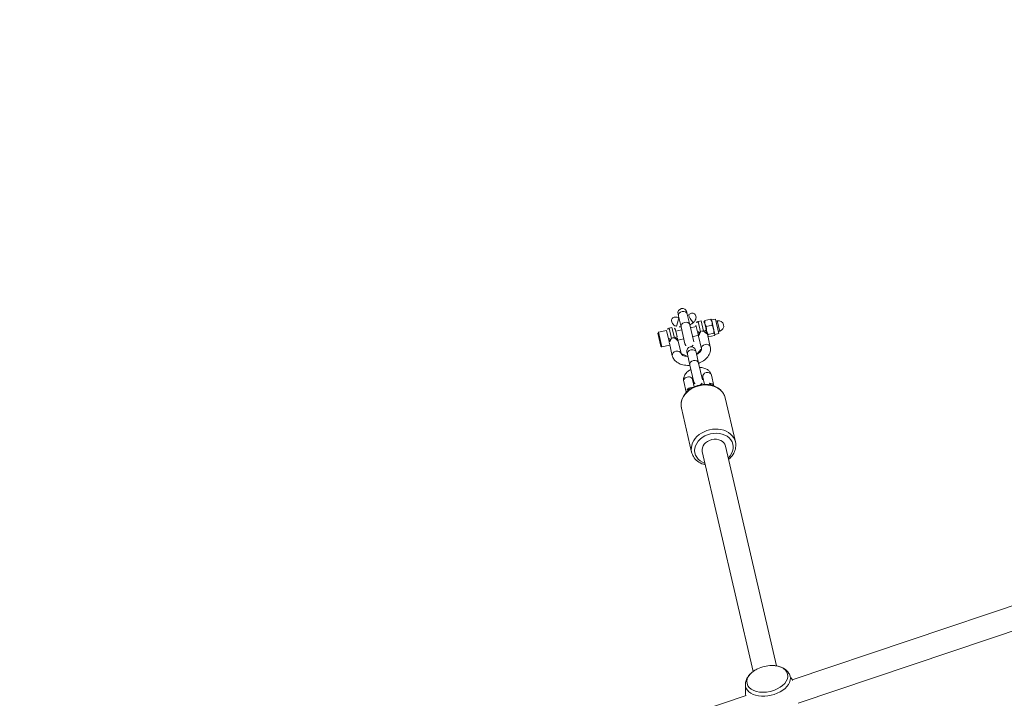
# Model space of a CAD drawing. Extents: x 5477758 to 5478338, y 5918296 to 5918502.
# Tile 120 of 138: x 5477951.034 to 5477951.689, y 5918463.923 to 5918464.375. Entities that reach past the tile are written whole.
import ezdxf

# ---------------------------------------------------------------- set-up
doc = ezdxf.new("R2010")
doc.units = 0
doc.layers.get('0').update_dxf_attribs({"linetype": 'CONTINUOUS', "lineweight": 13})
doc.layers.add('0_PROJEKTOWANE ZABAWKI', color=7, linetype='CONTINUOUS', lineweight=0)
doc.layers.add('0_WSPÓŁRZĘDNE_ODNOŚNIKI', color=6, linetype='CONTINUOUS', lineweight=15)
doc.styles.add('pktkecm$0$STANDARD', font='romans')
doc.dimstyles.new('pktkecm$0$ODNOŚNIKI', dxfattribs={"dimtxt": 17.5, "dimasz": 6, "dimexe": 7, "dimexo": 7, "dimgap": 7, "dimtad": 1, "dimtoh": 1, "dimdec": 0, "dimzin": 0, "dimdsep": 46, "dimtxsty": 'pktkecm$0$STANDARD', "dimblk": 'pktkecm$0$_Dot', "dimcen": 8, "dimdle": 7, "dimclrt": 2, "dimadec": 0, "dimazin": 0, "dimtfac": 1, "dimtdec": 0, "dimtofl": 0, "dimtmove": 0, "dimatfit": 3, "dimldrblk": 'pktkecm$0$_DotBlank', "dimfxl": 0, "dimtolj": 1, "dimtzin": 0, "dimarcsym": 0})

# ---------------------------------------------------------------- blocks, each defined once
blk = doc.blocks.new('zw$CEC1')
for p, q in [((976.4577023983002, -618.2575405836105), (980.8429481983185, -663.5767247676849)), ((978.0502641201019, -618.103438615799), (982.4470993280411, -663.5423938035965)), ((956.1774731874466, -663.8330388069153), (956.1774731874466, -663.4323551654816)), ((956.237495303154, -663.38769698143), (956.2175350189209, -663.3992209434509)), ((957.237495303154, -663.1276968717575), (956.237495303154, -663.1276968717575)), ((956.237495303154, -663.38769698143), (956.237495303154, -663.1276968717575)), ((956.237495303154, -663.38769698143), (956.3782680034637, -663.38769698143)), ((956.3782680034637, -663.38769698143), (956.8590739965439, -663.38769698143)), ((957.0874953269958, -663.0276969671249), (956.3874952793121, -663.0276969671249)), ((956.3874952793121, -663.1276968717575), (956.3874952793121, -663.0276969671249)), ((956.5790628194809, -663.8330388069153), (956.5790628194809, -663.4323551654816)), ((956.8590739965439, -663.38769698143), (957.2183012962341, -663.38769698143)), ((957.0874953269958, -663.1276968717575), (957.0874953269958, -663.0276969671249)), ((957.1390850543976, -663.8330388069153), (957.1390850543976, -663.4323551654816)), ((957.2183012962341, -663.38769698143), (957.237495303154, -663.38769698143)), ((957.237495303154, -663.38769698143), (957.237495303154, -663.1276968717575)), ((957.237495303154, -663.38769698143), (957.2574555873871, -663.3992209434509)), ((957.2975174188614, -663.8330388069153), (957.2975174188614, -663.4323551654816)), ((956.8403896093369, -664.0776969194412), (956.1374952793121, -664.0776969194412)), ((956.1374952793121, -664.0776969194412), (956.1374952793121, -664.2776969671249)), ((956.1374952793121, -664.2776969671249), (956.8403896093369, -664.2776969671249)), ((956.237495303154, -663.8776969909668), (956.2175350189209, -663.8661729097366)), ((956.237495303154, -663.8776969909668), (956.3782680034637, -663.8776969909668)), ((956.3782680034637, -663.8776969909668), (956.8590739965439, -663.8776969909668)), ((956.8590739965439, -663.8776969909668), (956.9970343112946, -663.8776969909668)), ((957.9688183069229, -663.8776969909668), (957.1068922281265, -663.8776969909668)), ((957.237495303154, -663.8776969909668), (957.2574555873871, -663.8661729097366)), ((960.5545964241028, -664.2276968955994), (959.8158025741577, -664.2276968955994)), ((961.5088716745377, -663.6776969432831), (964.525612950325, -663.6776969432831)), ((955.4864945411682, -664.8776968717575), (955.3487014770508, -664.8776968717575)), ((955.4864945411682, -664.8776968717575), (956.225288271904, -664.8776968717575)), ((957.3874952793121, -664.8776968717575), (956.225288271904, -664.8776968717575)), ((956.806091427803, -664.4776968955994), (956.3374953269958, -664.4776968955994)), ((956.4374952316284, -664.8776968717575), (956.4374952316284, -664.4776968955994)), ((957.0374952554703, -664.8776968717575), (957.0374952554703, -664.4776968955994)), ((957.9688183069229, -664.4776968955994), (957.1068922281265, -664.4776968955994)), ((958.1030558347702, -664.8776968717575), (957.9652627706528, -664.8776968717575)), ((958.1030558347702, -664.8776968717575), (958.841849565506, -664.8776968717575)), ((960.0040565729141, -664.8776968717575), (958.841849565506, -664.8776968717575)), ((960.3180414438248, -664.8276969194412), (959.8158025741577, -664.8276969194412)), ((964.6487451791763, -664.3776969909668), (979.6982424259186, -664.3776969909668)), ((955.3487014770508, -665.4776968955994), (955.4864945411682, -665.4776968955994)), ((955.4864945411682, -665.4776968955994), (956.225288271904, -665.4776968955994)), ((956.225288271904, -665.4776968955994), (957.3874952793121, -665.4776968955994)), ((956.4374952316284, -665.8776969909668), (956.4374952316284, -665.4776968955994)), ((957.0374952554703, -665.8776969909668), (957.0374952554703, -665.4776968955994)), ((957.9652627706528, -665.4776968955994), (958.1030558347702, -665.4776968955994)), ((958.1030558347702, -665.4776968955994), (958.841849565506, -665.4776968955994)), ((958.841849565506, -665.4776968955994), (960.0040565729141, -665.4776968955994)), ((959.8158025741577, -665.5276969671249), (960.3180414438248, -665.5276969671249)), ((956.8403896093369, -666.0776969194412), (956.1374952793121, -666.0776969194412)), ((956.1374952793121, -666.0776969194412), (956.1374952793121, -666.2776969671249)), ((956.1374952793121, -666.2776969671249), (956.8403896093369, -666.2776969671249)), ((956.3374953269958, -665.8776969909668), (956.806091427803, -665.8776969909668)), ((957.1068922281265, -665.8776969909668), (957.9688183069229, -665.8776969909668)), ((959.8158025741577, -666.1276968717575), (960.5545964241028, -666.1276968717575)), ((964.6487451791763, -665.9776968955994), (979.6982424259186, -665.9776968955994)), ((956.9970343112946, -666.4776970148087), (956.237495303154, -666.4776970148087)), ((956.237495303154, -667.0176969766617), (956.237495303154, -666.4776970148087)), ((957.1068922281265, -666.4776970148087), (957.9688183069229, -666.4776970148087)), ((957.237495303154, -667.0176969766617), (957.237495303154, -666.4776970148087)), ((961.5088716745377, -666.6776969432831), (964.525612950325, -666.6776969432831)), ((981.1557500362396, -666.8093655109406), (985.1206413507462, -707.7844104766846)), ((956.237495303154, -667.0176969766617), (957.237495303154, -667.0176969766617)), ((957.1774952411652, -667.0776970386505), (956.2974952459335, -667.0776970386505))]:
    blk.add_line(p, q)
for centre, radius, start, end in [((956.737495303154, -663.0276969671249), 0.3500000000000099, 0, 180), ((956.3374953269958, -664.0776969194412), 0.2000000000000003, 90, 180), ((956.3374953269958, -664.2776969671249), 0.2000000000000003, 180, 270), ((955.3487014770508, -665.1776969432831), 0.3000000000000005, 90, 270), ((957.3874952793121, -665.1776969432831), 0.3000000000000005, 15.64610987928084, 90), ((957.9652627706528, -665.1776969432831), 0.2999999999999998, 90, 270), ((960.0040565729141, -665.1776969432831), 0.2999999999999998, 19.33932053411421, 90), ((981.7173376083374, -665.1776969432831), 2.175000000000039, 167.3848948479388, 192.6151051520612), ((957.3874952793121, -665.1776969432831), 0.3000000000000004, 270, 344.3538901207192), ((960.0040565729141, -665.1776969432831), 0.2999999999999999, 270, 340.6606794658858), ((956.3374953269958, -666.0776969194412), 0.2000000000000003, 90, 180), ((956.3374953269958, -666.2776969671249), 0.2000000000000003, 180, 270), ((956.2974952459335, -667.0176969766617), 0.0600000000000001, 180, 270), ((957.1774952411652, -667.0176969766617), 0.06000000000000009, 270, 0)]:
    blk.add_arc(centre, radius, start, end)
for centre, major_axis, ratio, start_param, end_param in [((980.5803543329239, -665.1776969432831), (-3.569922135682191e-13, -1.527034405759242), 0.6156614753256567, 6.127431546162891, 9.580531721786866), ((956.806091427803, -664.0776969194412), (4.666526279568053e-12, 0.1999999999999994), 0.17149055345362, 4.712388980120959, 6.283185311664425), ((956.806091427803, -664.2776969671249), (9.87809931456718e-17, -0.1999999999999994), 0.1714905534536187, 0, 1.570796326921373), ((957.9688183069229, -664.1776969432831), (2.268251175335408e-14, -0.2999999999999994), 0.788010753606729, 3.141592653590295, 6.283185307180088), ((959.8158025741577, -664.5276969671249), (-8.748014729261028e-16, 0.299999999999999), 0.788010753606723, 5.34777097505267e-13, 3.141592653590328), ((961.5088716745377, -665.1776969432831), (4.23334138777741e-15, -1.499999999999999), 0.7880107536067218, 3.141592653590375, 6.283185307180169), ((960.5545964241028, -664.5276969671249), (-9.185448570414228e-16, 0.299999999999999), 0.7880107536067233, 5.34479112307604e-13, 2.115993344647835), ((964.525612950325, -665.1776969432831), (-4.176072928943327e-15, 1.499999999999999), 0.7880107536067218, 5.826213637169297e-13, 3.141592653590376), ((964.6487451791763, -665.1776969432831), (5.031530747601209e-13, -1.299999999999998), 0.7880107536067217, 2.233670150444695, 7.191107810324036), ((980.3993519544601, -665.1776969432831), (3.250177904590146e-13, 1.390398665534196), 0.6156614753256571, 1.919461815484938, 7.505316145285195), ((955.4864945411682, -665.1776969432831), (4.927162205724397e-16, -0.2999999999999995), 0.7880107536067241, 3.141592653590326, 6.283185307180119), ((956.225288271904, -665.1776969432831), (4.927162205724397e-16, -0.2999999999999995), 0.7880107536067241, 3.141592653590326, 6.283185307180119), ((958.1030558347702, -665.1776969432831), (1.285847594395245e-14, 0.2999999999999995), 0.7880107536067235, 7.477525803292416e-13, 3.141592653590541), ((958.841849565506, -665.1776969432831), (1.426242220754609e-14, -0.2999999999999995), 0.7880107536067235, 3.141592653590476, 6.283185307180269), ((964.6487451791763, -665.1776969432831), (2.038739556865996e-13, -0.7999999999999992), 0.7880107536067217, 3.141592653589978, 6.283185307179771), ((959.8158025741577, -665.8276969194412), (-7.364919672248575e-16, 0.299999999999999), 0.788010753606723, 5.357192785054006e-13, 3.141592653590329), ((956.806091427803, -666.0776969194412), (4.666546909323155e-12, 0.1999999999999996), 0.1714905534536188, 4.712388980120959, 6.283185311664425), ((956.806091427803, -666.2776969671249), (1.917419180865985e-16, -0.1999999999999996), 0.1714905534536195, 0, 1.570796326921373), ((957.9688183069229, -666.1776969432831), (2.215445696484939e-14, 0.2999999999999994), 0.788010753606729, 6.871671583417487e-13, 3.14159265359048), ((960.5545964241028, -665.8276969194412), (8.606427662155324e-16, -0.2999999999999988), 0.7880107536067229, 4.167191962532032, 6.283185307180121)]:
    blk.add_ellipse(centre, major_axis=major_axis, ratio=ratio, start_param=start_param, end_param=end_param)
for points, weights in [([(956.3782680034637, -663.38769698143), (956.2850787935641, -663.3876968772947), (956.1774731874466, -663.4323551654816)], [1, 1.037954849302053, 1]), ([(956.1774731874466, -663.4323551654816), (956.1985517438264, -663.410181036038), (956.2175349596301, -663.3992209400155)], [1, 1.018492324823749, 1.018965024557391]), ([(956.5790628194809, -663.4323551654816), (956.4714571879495, -663.3876968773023), (956.3782680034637, -663.38769698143)], [1, 1.037954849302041, 1]), ([(956.8590739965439, -663.38769698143), (956.7291203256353, -663.3876969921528), (956.5790628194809, -663.4323551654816)], [1, 1.037954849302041, 1]), ([(957.1390850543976, -663.4323551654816), (956.9890275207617, -663.3876968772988), (956.8590739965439, -663.38769698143)], [1, 1.037954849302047, 1]), ([(957.2183012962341, -663.38769698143), (957.1815369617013, -663.3876969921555), (957.1390850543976, -663.4323551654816)], [1, 1.037954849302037, 1]), ([(957.2975174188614, -663.4323551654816), (957.2550656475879, -663.3876968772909), (957.2183012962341, -663.38769698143)], [1, 1.037954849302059, 1]), ([(956.217534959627, -663.8661728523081), (956.1985516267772, -663.855212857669), (956.1774731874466, -663.8330388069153)], [1.018965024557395, 1.018492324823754, 1]), ([(956.1774731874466, -663.8330388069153), (956.2850786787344, -663.8776968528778), (956.3782680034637, -663.8776969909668)], [1, 1.037954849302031, 1]), ([(956.3782680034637, -663.8776969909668), (956.471457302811, -663.8776968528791), (956.5790628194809, -663.8330388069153)], [1, 1.037954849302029, 1]), ([(956.5790628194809, -663.8330388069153), (956.7291203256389, -663.8776969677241), (956.8590739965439, -663.8776969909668)], [1, 1.037954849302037, 1]), ([(956.8590739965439, -663.8776969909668), (956.9890276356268, -663.8776969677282), (957.1390850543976, -663.8330388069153)], [1, 1.037954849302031, 1]), ([(957.1390850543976, -663.8330388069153), (957.1815368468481, -663.8776969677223), (957.2183012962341, -663.8776969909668)], [1, 1.03795484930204, 1]), ([(957.2183012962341, -663.8776969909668), (957.2550656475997, -663.877696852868), (957.2975174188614, -663.8330388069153)], [1, 1.037954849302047, 1])]:
    blk.add_rational_spline(points, weights, degree=2)
for points, knots in [([(980.434515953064, -663.6691474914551), (980.3423947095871, -663.6926431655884), (980.2555392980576, -663.7313293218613), (980.098418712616, -663.8300294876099), (980.0279448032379, -663.8898943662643), (979.9027988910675, -664.0237413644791), (979.8480100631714, -664.0977804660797), (979.7525012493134, -664.2561042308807), (979.7117677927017, -664.340439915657), (979.6434783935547, -664.5166001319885), (979.6159336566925, -664.6084424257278), (979.5948438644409, -664.7026757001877)], [1.726550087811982, 1.726550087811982, 1.726550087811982, 1.726550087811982, 1.939825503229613, 1.939825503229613, 2.153100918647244, 2.153100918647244, 2.366376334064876, 2.366376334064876, 2.579651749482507, 2.579651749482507, 2.792927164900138, 2.792927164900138, 2.792927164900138, 2.792927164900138]), ([(980.8758982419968, -663.5702753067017), (980.856954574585, -663.5739407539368), (980.8380539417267, -663.5776710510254), (980.6886909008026, -663.607726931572), (980.5603159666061, -663.6370619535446), (980.434515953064, -663.6691474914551)], [7.972546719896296, 7.972546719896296, 7.972546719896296, 7.972546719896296, 7.977241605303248, 7.977241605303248, 8.009735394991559, 8.009735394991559, 8.009735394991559, 8.009735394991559]), ([(956.8403896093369, -664.0776969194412), (956.8276005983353, -664.1100780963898), (956.8209991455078, -664.1446303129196), (956.8209991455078, -664.2107635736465), (956.8276005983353, -664.2453157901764), (956.8403896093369, -664.2776969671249)], [0.823337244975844, 0.823337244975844, 0.823337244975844, 0.823337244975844, 0.9225373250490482, 0.9225373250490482, 1.021737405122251, 1.021737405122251, 1.021737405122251, 1.021737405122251]), ([(957.1068922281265, -663.8776969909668), (957.0766431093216, -663.8776969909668), (957.0422546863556, -663.8855078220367), (956.9752218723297, -663.9163473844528), (956.9426381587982, -663.9393419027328), (956.8890328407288, -663.9918595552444), (956.8642121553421, -664.0251222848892), (956.8447444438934, -664.0671275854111), (956.842487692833, -664.072384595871), (956.8403896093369, -664.0776969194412)], [0.461268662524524, 0.461268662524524, 0.461268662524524, 0.461268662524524, 0.5764284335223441, 0.5764284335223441, 0.6915882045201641, 0.6915882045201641, 0.8070627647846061, 0.8070627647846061, 0.823337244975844, 0.823337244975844, 0.823337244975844, 0.823337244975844]), ([(956.8403896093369, -664.2776969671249), (956.842487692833, -664.2830092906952), (956.8447444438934, -664.2882664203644), (956.8642121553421, -664.3302716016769), (956.8890328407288, -664.3635343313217), (956.9426381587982, -664.4160519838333), (956.9752218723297, -664.4390465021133), (957.0422546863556, -664.4698860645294), (957.0766431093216, -664.4776968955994), (957.1068922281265, -664.4776968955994)], [1.021737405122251, 1.021737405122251, 1.021737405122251, 1.021737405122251, 1.03801188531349, 1.03801188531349, 1.153486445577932, 1.153486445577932, 1.268646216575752, 1.268646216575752, 1.383805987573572, 1.383805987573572, 1.383805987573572, 1.383805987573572]), ([(957.1068922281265, -663.8776969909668), (957.089311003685, -663.8776969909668), (957.0721833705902, -663.8776969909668), (957.0387154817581, -663.8776969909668), (957.0223137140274, -663.8776969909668), (957.0028599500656, -663.8776969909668), (956.9999505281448, -663.8776969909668), (956.9970314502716, -663.8776969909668)], [-0.0007309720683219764, -0.0007309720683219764, -0.0007309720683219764, -0.0007309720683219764, 0.05434538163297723, 0.05434538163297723, 0.1086957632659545, 0.1086957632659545, 0.1182161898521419, 0.1182161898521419, 0.1182161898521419, 0.1182161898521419]), ([(958.8607461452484, -664.8776968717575), (958.8574986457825, -664.8574775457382), (958.8539184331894, -664.8373551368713), (958.8235222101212, -664.6819396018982), (958.7818801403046, -664.551896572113), (958.6676568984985, -664.3139736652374), (958.5950963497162, -664.2057853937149), (958.4235653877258, -664.0334986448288), (958.326800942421, -663.9661358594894), (958.1388518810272, -663.8941400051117), (958.0539668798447, -663.8776969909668), (957.9688183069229, -663.8776969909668)], [3.396779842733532, 3.396779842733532, 3.396779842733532, 3.396779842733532, 3.449184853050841, 3.449184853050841, 3.803886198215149, 3.803886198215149, 4.158568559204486, 4.158568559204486, 4.480784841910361, 4.480784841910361, 4.71238898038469, 4.71238898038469, 4.71238898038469, 4.71238898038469]), ([(959.8158025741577, -664.2276968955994), (959.7485122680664, -664.2276968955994), (959.6814633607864, -664.240515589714), (959.5534107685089, -664.2886610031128), (959.4934146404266, -664.3253171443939), (959.3779991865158, -664.421427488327), (959.3258537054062, -664.4839413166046), (959.2317872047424, -664.6328231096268), (959.1935007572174, -664.7217574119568), (959.1602193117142, -664.8357334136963), (959.1547327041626, -664.8566248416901), (959.1497887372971, -664.8776968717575)], [1.570796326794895, 1.570796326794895, 1.570796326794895, 1.570796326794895, 1.798267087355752, 1.798267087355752, 2.044538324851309, 2.044538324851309, 2.343242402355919, 2.343242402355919, 2.698721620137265, 2.698721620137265, 2.777488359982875, 2.777488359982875, 2.777488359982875, 2.777488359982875]), ([(961.5088716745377, -666.6776969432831), (961.3821077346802, -666.6776969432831), (961.2554615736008, -666.6534378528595), (961.013792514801, -666.5594034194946), (960.8991802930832, -666.4887419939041), (960.6905688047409, -666.3068152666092), (960.5976836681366, -666.1939001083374), (960.4436091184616, -665.93674659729), (960.3834766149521, -665.7916259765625), (960.3029968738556, -665.4848946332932), (960.283122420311, -665.3231261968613), (960.2859361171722, -664.9997334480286), (960.308716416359, -664.8381395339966), (960.3953380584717, -664.5315067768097), (960.459072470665, -664.3864384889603), (960.6220630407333, -664.1288468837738), (960.7209078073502, -664.0159291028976), (960.9429792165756, -663.8368291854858), (961.0653607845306, -663.7693020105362), (961.2966628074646, -663.6946376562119), (961.402742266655, -663.6776969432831), (961.5088716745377, -663.6776969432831)], [4.71238898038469, 4.71238898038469, 4.71238898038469, 4.71238898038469, 5.009906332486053, 5.009906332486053, 5.314480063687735, 5.314480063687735, 5.633101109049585, 5.633101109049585, 5.961767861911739, 5.961767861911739, 6.294225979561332, 6.294225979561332, 6.627402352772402, 6.627402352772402, 6.959733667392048, 6.959733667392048, 7.287847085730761, 7.287847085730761, 7.604893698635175, 7.604893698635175, 7.853981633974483, 7.853981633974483, 7.853981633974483, 7.853981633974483]), ([(964.525612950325, -663.6776969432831), (964.6523768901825, -663.6776969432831), (964.7790230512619, -663.7019560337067), (965.0206922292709, -663.7959903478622), (965.1353043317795, -663.8666520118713), (965.343915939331, -664.048578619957), (965.4368010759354, -664.161493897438), (965.5301232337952, -664.3172503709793), (965.546705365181, -664.3471504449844), (965.5623607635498, -664.3776969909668)], [1.570796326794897, 1.570796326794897, 1.570796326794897, 1.570796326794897, 1.86831367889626, 1.86831367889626, 2.172887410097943, 2.172887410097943, 2.491508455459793, 2.491508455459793, 2.564946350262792, 2.564946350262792, 2.564946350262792, 2.564946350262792]), ([(956.1424812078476, -664.6254597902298), (956.1346846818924, -664.610230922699), (956.1261565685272, -664.594943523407), (956.0989860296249, -664.5508605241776), (956.0784746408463, -664.5232418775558), (956.0261799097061, -664.4639002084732), (955.982684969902, -664.4266312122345), (955.9080971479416, -664.3819551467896), (955.8647173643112, -664.3637245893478), (955.7840310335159, -664.3448568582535), (955.7316895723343, -664.3428272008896), (955.653517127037, -664.3586056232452), (955.613663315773, -664.3755794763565), (955.5585141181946, -664.417147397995), (955.5331408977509, -664.4474910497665), (955.5032244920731, -664.508417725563), (955.4947496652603, -664.5494477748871), (955.4947496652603, -664.6165360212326), (955.5005617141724, -664.6510089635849), (955.5203542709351, -664.7180349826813), (955.5341236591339, -664.7506504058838), (955.562814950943, -664.8116178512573), (955.580197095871, -664.8442929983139), (955.5975326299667, -664.8776748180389)], [2.519715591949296, 2.519715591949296, 2.519715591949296, 2.519715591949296, 2.567666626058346, 2.567666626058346, 2.661759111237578, 2.661759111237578, 2.804954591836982, 2.804954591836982, 2.922591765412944, 2.922591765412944, 3.053543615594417, 3.053543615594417, 3.161838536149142, 3.161838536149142, 3.260724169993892, 3.260724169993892, 3.365464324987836, 3.365464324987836, 3.461989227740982, 3.461989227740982, 3.558514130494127, 3.558514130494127, 3.664132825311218, 3.664132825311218, 3.664132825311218, 3.664132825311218]), ([(956.1425032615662, -664.6254484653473), (956.1765936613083, -664.6920481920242), (956.2032837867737, -664.7628378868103), (956.2269800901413, -664.84992146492), (956.2304848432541, -664.8637697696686), (956.23375248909, -664.8776968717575)], [2.447986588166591, 2.447986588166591, 2.447986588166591, 2.447986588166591, 2.725429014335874, 2.725429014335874, 2.777488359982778, 2.777488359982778, 2.777488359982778, 2.777488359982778]), ([(956.806091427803, -664.4776968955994), (956.8319070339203, -664.4776968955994), (956.8587300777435, -664.4776968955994), (956.9078243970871, -664.4776968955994), (956.9305086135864, -664.4776968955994), (956.974876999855, -664.4776968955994), (956.9965299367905, -664.4776968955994), (957.0323935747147, -664.4776968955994), (957.0469853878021, -664.4776968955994), (957.0765523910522, -664.4776968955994), (957.0915418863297, -664.4776968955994), (957.1068922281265, -664.4776968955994)], [1.062721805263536, 1.062721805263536, 1.062721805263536, 1.062721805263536, 1.141332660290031, 1.141332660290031, 1.211355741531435, 1.211355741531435, 1.281378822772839, 1.281378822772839, 1.32946653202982, 1.32946653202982, 1.377554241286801, 1.377554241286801, 1.377554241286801, 1.377554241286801]), ([(958.2490634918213, -664.8776968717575), (958.2457946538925, -664.8644416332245), (958.242320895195, -664.8513984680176), (958.2202799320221, -664.7744154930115), (958.1969707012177, -664.7163507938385), (958.146350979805, -664.6202224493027), (958.1192173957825, -664.5816661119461), (958.0676058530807, -664.5243308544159), (958.0433696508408, -664.5056833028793), (958.0000976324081, -664.4810924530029), (957.9844695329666, -664.4780389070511), (957.9700409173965, -664.4777040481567), (957.9694296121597, -664.4776968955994), (957.9688183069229, -664.4776968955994)], [3.522570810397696, 3.522570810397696, 3.522570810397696, 3.522570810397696, 3.576885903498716, 3.576885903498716, 3.849164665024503, 3.849164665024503, 4.112524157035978, 4.112524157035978, 4.37582870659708, 4.37582870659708, 4.698102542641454, 4.698102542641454, 4.71238898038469, 4.71238898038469, 4.71238898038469, 4.71238898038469]), ([(959.8278731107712, -664.8276969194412), (959.8243453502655, -664.8303619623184), (959.8187873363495, -664.8351995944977), (959.8046544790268, -664.8511301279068), (959.795865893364, -664.8627954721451), (959.7868729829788, -664.8776968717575)], [2.006131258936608, 2.006131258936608, 2.006131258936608, 2.006131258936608, 2.177467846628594, 2.177467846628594, 2.36618087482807, 2.36618087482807, 2.36618087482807, 2.36618087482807]), ([(955.5975326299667, -665.4777190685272), (955.580197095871, -665.5111008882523), (955.562814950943, -665.5437759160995), (955.5341236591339, -665.6047434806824), (955.5203542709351, -665.6373587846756), (955.5005617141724, -665.7043849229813), (955.4947496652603, -665.7388578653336), (955.4947496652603, -665.8059462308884), (955.5032244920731, -665.8469761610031), (955.5331408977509, -665.9079028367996), (955.5585141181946, -665.9382466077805), (955.613663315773, -665.9798142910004), (955.653517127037, -665.9967883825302), (955.7316895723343, -666.0125665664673), (955.7840310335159, -666.010537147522), (955.8647173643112, -665.9916692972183), (955.9080971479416, -665.9734387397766), (955.982684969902, -665.928762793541), (956.0261799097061, -665.891493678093), (956.0784746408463, -665.832151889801), (956.0989860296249, -665.8045333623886), (956.1261565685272, -665.7604503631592), (956.1346846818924, -665.7451629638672), (956.1424812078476, -665.7299342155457)], [0.3027980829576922, 0.3027980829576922, 0.3027980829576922, 0.3027980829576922, 0.4084167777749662, 0.4084167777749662, 0.5049416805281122, 0.5049416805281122, 0.601466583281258, 0.601466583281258, 0.7062067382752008, 0.7062067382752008, 0.8050923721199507, 0.8050923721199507, 0.9133872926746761, 0.9133872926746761, 1.044339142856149, 1.044339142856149, 1.161976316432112, 1.161976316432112, 1.305171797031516, 1.305171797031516, 1.399264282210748, 1.399264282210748, 1.447215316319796, 1.447215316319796, 1.447215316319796, 1.447215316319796]), ([(956.23375248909, -665.4776968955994), (956.2304848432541, -665.4916241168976), (956.2269800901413, -665.5054724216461), (956.2032837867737, -665.5925559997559), (956.1765936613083, -665.6633456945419), (956.1425032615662, -665.7299454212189)], [3.505696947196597, 3.505696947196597, 3.505696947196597, 3.505696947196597, 3.557756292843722, 3.557756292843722, 3.835198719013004, 3.835198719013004, 3.835198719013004, 3.835198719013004]), ([(957.9688183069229, -666.4776970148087), (958.0578361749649, -666.4776970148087), (958.14652967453, -666.4596927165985), (958.3167145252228, -666.3914226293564), (958.3969284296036, -666.3391081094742), (958.5507749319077, -666.2009707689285), (958.6206878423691, -666.1106947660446), (958.7427024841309, -665.8989737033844), (958.7917236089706, -665.7747812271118), (958.8400944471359, -665.5894833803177), (958.851708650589, -665.5339666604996), (958.8607461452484, -665.4776968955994)], [1.570796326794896, 1.570796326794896, 1.570796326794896, 1.570796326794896, 1.812924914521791, 1.812924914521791, 2.075784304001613, 2.075784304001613, 2.389205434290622, 2.389205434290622, 2.740564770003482, 2.740564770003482, 2.886405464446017, 2.886405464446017, 2.886405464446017, 2.886405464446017]), ([(957.9688183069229, -665.8776969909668), (957.9822622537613, -665.8776969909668), (957.9967522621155, -665.8752008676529), (958.0428347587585, -665.8508805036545), (958.0747512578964, -665.8263161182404), (958.1341023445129, -665.7531189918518), (958.1606673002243, -665.7113537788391), (958.2086585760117, -665.6109099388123), (958.2300103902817, -665.5521031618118), (958.2473452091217, -665.4845938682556), (958.2482112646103, -665.4811526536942), (958.2490634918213, -665.4776968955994)], [1.570796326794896, 1.570796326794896, 1.570796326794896, 1.570796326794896, 1.884955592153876, 1.884955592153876, 2.220215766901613, 2.220215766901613, 2.481619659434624, 2.481619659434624, 2.746454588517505, 2.746454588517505, 2.760614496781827, 2.760614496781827, 2.760614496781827, 2.760614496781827]), ([(959.1497887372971, -665.4776968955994), (959.1687349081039, -665.558447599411), (959.1955831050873, -665.6365525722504), (959.274122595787, -665.7989205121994), (959.3298472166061, -665.881325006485), (959.4631525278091, -666.0106866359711), (959.5372568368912, -666.061067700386), (959.6831337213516, -666.1152044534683), (959.7493543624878, -666.1276968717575), (959.8158025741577, -666.1276968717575)], [3.505696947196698, 3.505696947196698, 3.505696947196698, 3.505696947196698, 3.807540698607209, 3.807540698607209, 4.173848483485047, 4.173848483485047, 4.487764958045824, 4.487764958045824, 4.712388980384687, 4.712388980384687, 4.712388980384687, 4.712388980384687]), ([(959.7868729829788, -665.4776968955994), (959.794578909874, -665.4904658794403), (959.8021315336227, -665.5008698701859), (959.8169782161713, -665.5185886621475), (959.823789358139, -665.5246119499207), (959.8278731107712, -665.5276969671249)], [3.917004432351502, 3.917004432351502, 3.917004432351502, 3.917004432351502, 4.078710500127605, 4.078710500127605, 4.277054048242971, 4.277054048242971, 4.277054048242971, 4.277054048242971]), ([(957.1068922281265, -665.8776969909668), (957.089311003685, -665.8776969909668), (957.0721833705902, -665.8776969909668), (957.0387154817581, -665.8776969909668), (957.0223137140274, -665.8776969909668), (956.9686720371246, -665.8776969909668), (956.9299994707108, -665.8776969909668), (956.8622771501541, -665.8776969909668), (956.8336083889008, -665.8776969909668), (956.806091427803, -665.8776969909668)], [-0.0007309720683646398, -0.0007309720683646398, -0.0007309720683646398, -0.0007309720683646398, 0.05434538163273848, 0.05434538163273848, 0.108695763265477, 0.108695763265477, 0.2304621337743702, 0.2304621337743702, 0.3142539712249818, 0.3142539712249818, 0.3142539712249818, 0.3142539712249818]), ([(956.8403896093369, -666.0776969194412), (956.8276005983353, -666.1100780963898), (956.8209991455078, -666.1446301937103), (956.8209991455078, -666.1776969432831), (956.8209991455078, -666.2107636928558), (956.8276005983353, -666.2453157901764), (956.8403896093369, -666.2776969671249)], [1.745874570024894, 1.745874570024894, 1.745874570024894, 1.745874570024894, 1.845074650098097, 1.845074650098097, 1.845074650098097, 1.944274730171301, 1.944274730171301, 1.944274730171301, 1.944274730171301]), ([(957.1068922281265, -665.8776969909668), (957.0766431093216, -665.8776969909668), (957.0422546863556, -665.8855077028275), (956.9752218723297, -665.9163475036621), (956.9426381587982, -665.9393419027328), (956.8890328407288, -665.9918596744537), (956.8642121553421, -666.0251222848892), (956.8447444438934, -666.0671275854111), (956.842487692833, -666.072384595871), (956.8403896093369, -666.0776969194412)], [1.383805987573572, 1.383805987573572, 1.383805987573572, 1.383805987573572, 1.498965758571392, 1.498965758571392, 1.614125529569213, 1.614125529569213, 1.729600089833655, 1.729600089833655, 1.745874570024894, 1.745874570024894, 1.745874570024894, 1.745874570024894]), ([(956.8403896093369, -666.2776969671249), (956.842487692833, -666.2830092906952), (956.8447444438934, -666.2882663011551), (956.8642121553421, -666.3302717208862), (956.8890328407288, -666.3635342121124), (956.9426381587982, -666.4160519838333), (956.9752218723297, -666.4390465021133), (957.0422546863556, -666.4698860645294), (957.0766431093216, -666.4776970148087), (957.1068922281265, -666.4776970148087)], [1.944274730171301, 1.944274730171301, 1.944274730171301, 1.944274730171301, 1.960549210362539, 1.960549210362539, 2.076023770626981, 2.076023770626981, 2.191183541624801, 2.191183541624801, 2.306343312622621, 2.306343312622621, 2.306343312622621, 2.306343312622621]), ([(965.5623607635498, -665.9776968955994), (965.541063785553, -666.0192511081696), (965.5180511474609, -666.0596090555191), (965.4124217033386, -666.2265470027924), (965.3135768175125, -666.3394647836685), (965.091505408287, -666.5185647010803), (964.969123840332, -666.5860917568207), (964.7378219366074, -666.6607562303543), (964.631742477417, -666.6776969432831), (964.525612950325, -666.6776969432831)], [3.718238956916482, 3.718238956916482, 3.718238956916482, 3.718238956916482, 3.818141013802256, 3.818141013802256, 4.146254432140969, 4.146254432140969, 4.463301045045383, 4.463301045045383, 4.71238898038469, 4.71238898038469, 4.71238898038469, 4.71238898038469]), ([(979.5948438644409, -665.6527181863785), (979.6159336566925, -665.7469515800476), (979.6434783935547, -665.8387938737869), (979.7117677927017, -666.0149539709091), (979.7525012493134, -666.0992897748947), (979.8480100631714, -666.2576134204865), (979.9027988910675, -666.3316525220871), (980.0279448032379, -666.4654994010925), (980.098418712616, -666.5253643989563), (980.2555392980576, -666.6240644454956), (980.3423947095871, -666.6627507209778), (980.434515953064, -666.6862463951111)], [3.490258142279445, 3.490258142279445, 3.490258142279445, 3.490258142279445, 3.703533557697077, 3.703533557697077, 3.916808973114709, 3.916808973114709, 4.130084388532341, 4.130084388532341, 4.343359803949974, 4.343359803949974, 4.556635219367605, 4.556635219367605, 4.556635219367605, 4.556635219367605]), ([(956.9970301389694, -666.4776970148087), (957.0039948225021, -666.4776970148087), (957.010913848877, -666.4776970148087), (957.0323935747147, -666.4776970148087), (957.0469853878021, -666.4776970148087), (957.0765523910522, -666.4776970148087), (957.0915418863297, -666.4776970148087), (957.1068922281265, -666.4776970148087)], [1.258726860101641, 1.258726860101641, 1.258726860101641, 1.258726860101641, 1.281378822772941, 1.281378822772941, 1.329466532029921, 1.329466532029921, 1.377554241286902, 1.377554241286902, 1.377554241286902, 1.377554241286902]), ([(980.434515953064, -666.6862463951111), (980.5603159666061, -666.7183319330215), (980.6886909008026, -666.7476669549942), (980.9307366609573, -666.7963732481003), (981.0438313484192, -666.816573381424), (981.1581686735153, -666.834361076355)], [4.556635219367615, 4.556635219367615, 4.556635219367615, 4.556635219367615, 4.589129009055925, 4.589129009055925, 4.616900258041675, 4.616900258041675, 4.616900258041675, 4.616900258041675])]:
    blk.add_open_spline(points, degree=3, knots=knots)
for points in [[(960.5599772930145, -664.2277234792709), (960.5581837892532, -664.2277058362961), (960.5563900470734, -664.2276968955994), (960.5545964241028, -664.2276968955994)], [(960.5545964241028, -666.1276968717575), (960.5563900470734, -666.1276968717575), (960.5581837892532, -666.1276881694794), (960.5599772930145, -666.1276704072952)]]:
    blk.add_open_spline(points, degree=3)
blk = doc.blocks.new('pktkecm$0$_Dot')
at = {"color": 0, "linetype": 'ByBlock', "lineweight": -2}
blk.add_line((-0.5, 0), (-1, 0), dxfattribs=at)
at = {"color": 0, "linetype": 'ByBlock', "const_width": 0.5}
blk.add_lwpolyline([(-0.25, 0, 1), (0.25, 0, 1)], format="xyb", close=True, dxfattribs=at)
blk = doc.blocks.new('pktkecm$0$_DotBlank')
at = {"color": 0, "linetype": 'ByBlock', "lineweight": -2}
blk.add_line((-0.5, 0), (-1, 0), dxfattribs=at)
blk.add_circle((0, 0), 0.5, dxfattribs=at)

msp = doc.modelspace()

# ---------------------------------------------------------------- block references
at = {"layer": '0_PROJEKTOWANE ZABAWKI', "xscale": 0.009981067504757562, "yscale": 0.009981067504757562, "zscale": 0.009981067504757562, "rotation": 283.0720937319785}
msp.add_blockref('zw$CEC1', (5477955.785412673, 5918474.969202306), dxfattribs=at)

# ---------------------------------------------------------------- leaders
at = {"layer": '0_WSPÓŁRZĘDNE_ODNOŚNIKI', "lineweight": -3}
for points in [[(5477951.209519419, 5918477.101817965), (5477951.850971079, 5918462.564484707)], [(5477950.190669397, 5918470.789150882), (5477950.832121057, 5918456.251817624)]]:
    msp.add_leader(points, dimstyle='pktkecm$0$ODNOŚNIKI', override={"dimasz": 2.8}, dxfattribs=at)

doc.saveas('drawing.dxf')
